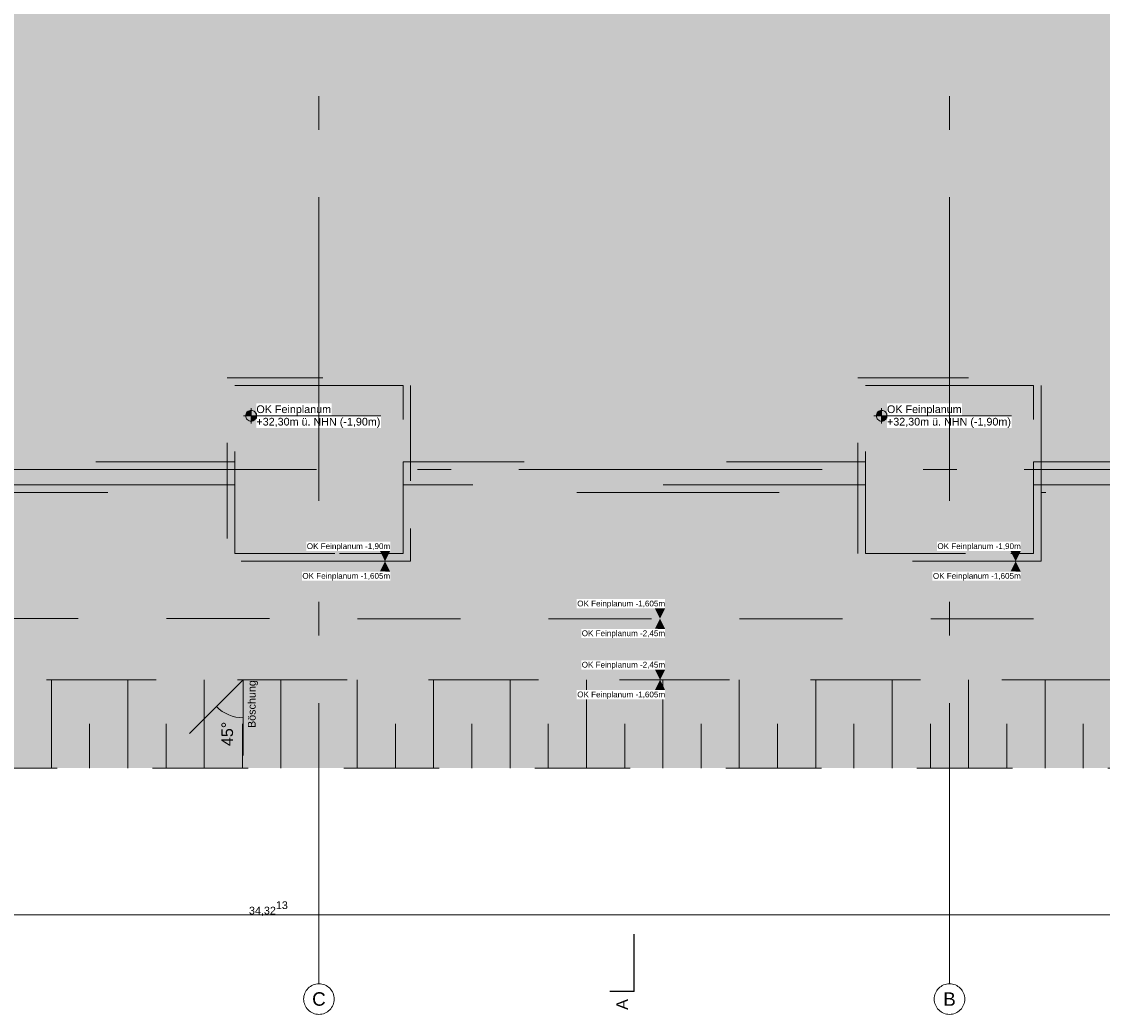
# Model space of a CAD drawing. Header units: metres. Extents: x -3716 to 31, y -1854 to 706.
# Tile 175 of 207: x -568 to -391, y -150 to 13. Entities that reach past the tile are written whole.
import ezdxf

# ---------------------------------------------------------------- set-up
doc = ezdxf.new("R2010")
doc.units = ezdxf.units.M
doc.header["$LTSCALE"] = 1.25
doc.header["$PDMODE"] = 1
doc.header["$PDSIZE"] = -2
for name, pattern in [('Linienart-34', [4.233, 2.116, -2.117]), ('Linienart-53', [5.291531, 3.175, -1.058062, 0.352704, -0.705764]), ('VW-01 Strichlinie kurz', [1.999894, 0.999947, -0.999947])]:
    doc.linetypes.add(name, pattern=pattern)
doc.layers.get('0').update_dxf_attribs({"lineweight": 25})
for name, color, linetype, lineweight in [('30 -32 Gründung-Baugrube', 7, 'VW-01 Strichlinie kurz', 9), ('70 -71 Achsen- 1 Gebäudeachsen', 7, 'Linienart-53', 18), ('70 -72 Beschriftung- 5 Höhenkoten', 7, 'Continuous', 15), ('70 -72 Beschriftung- 6 Schnittverläufe', 7, 'Linienart-53', 25), ('70 -73 Bauteildarst.- 2 verdeckt 0.15', 7, 'Linienart-34', 15), ('Keine', 7, 'Continuous', 9)]:
    doc.layers.add(name, color=color, linetype=linetype, lineweight=lineweight)
doc.layers.add('70 -72 Beschriftung- 1 Beschriftung allgemein', color=7, linetype='Continuous', lineweight=9, true_color=0xff6633)
doc.layers.add('70 -76 Bemaßung- 2 Allgemein', color=7, linetype='Continuous', lineweight=5, true_color=0x6666cc)
doc.styles.add('Arial', font='arial.ttf')
doc.dimstyles.new('k+k_klein', dxfattribs={"dimtxt": 1.258608, "dimasz": 1.3255, "dimexe": 1.25, "dimexo": 3.75, "dimgap": 0.125, "dimtad": 1, "dimdec": 3, "dimtxsty": 'Arial', "dimblk": 'VW_SLASH', "dimblk1": 'VW_SLASH', "dimblk2": 'VW_SLASH', "dimcen": 0, "dimdle": 0.625, "dimadec": 3, "dimazin": 0, "dimtfac": 0.75, "dimtdec": 3, "dimtix": 1, "dimtmove": 0, "dimatfit": 0, "dimldrblk": 'VW_FILLEDARROW', "dimfxlon": 1, "dimfrac": 2, "dimtolj": 1, "dimarcsym": 0})

# ---------------------------------------------------------------- blocks, each defined once
blk = doc.blocks.new('Gruppe-8')
at = {"layer": '70 -73 Bauteildarst.- 2 verdeckt 0.15', "flags": 128}
blk.add_lwpolyline([(-80.656, -0.147), (-80.656, 0.15), (-84.796, 0.15), (-84.796, -0.147), (-88.071, -0.147), (-88.071, -0.047), (-89.471, -0.047), (-89.471, -0.147), (-89.471, -0.147), (-89.471, 0.15), (-92.871, 0.15), (-92.871, -0.147), (-93.621, -0.147), (-93.621, 0.15), (-95.021, 0.15), (-95.021, -0.147), (-96.521, -0.147), (-96.521, -0.047), (-98.721, -0.047), (-98.721, 0.15), (-100.121, 0.15), (-100.121, -4.712), (-101.746, -4.712), (-101.746, -4.812), (-114.321, -4.812), (-114.321, -2.99), (-112.921, -2.99), (-112.921, 0.15), (-116.321, 0.15), (-116.321, -0.147), (-120.521, -0.147), (-120.521, 0.15), (-123.921, 0.15), (-123.921, -0.147), (-128.121, -0.147), (-128.121, 0.15), (-131.521, 0.15), (-131.521, -0.147), (-135.721, -0.147), (-135.721, 0.15), (-139.121, 0.15), (-139.121, -0.147), (-143.321, -0.147), (-143.321, 0.15), (-146.721, 0.15), (-146.721, -0.147), (-149.171, -0.147), (-149.171, -0.047), (-150.921, -0.047), (-150.921, 0.15), (-154.321, 0.15), (-154.321, -0.147), (-159.521, -0.147), (-159.521, 0.15), (-160.921, 0.15), (-160.921, -0.147), (-166.721, -0.147), (-166.721, 0.15), (-168.921, 0.15), (-168.921, -4.252), (-168.121, -4.252), (-168.121, -7.822), (-168.696, -7.822), (-168.696, -8.397), (-174.221, -8.397), (-174.221, -7.497), (-176.621, -7.497), (-176.621, -9.897), (-175.721, -9.897), (-175.721, -10.997), (-176.121, -10.997), (-176.121, -12.397), (-175.721, -12.397), (-175.721, -18.597), (-176.771, -18.597), (-176.771, -24.297), (-175.721, -24.298), (-175.721, -24.198), (-176.671, -24.197), (-176.671, -18.697), (-175.621, -18.697), (-175.621, -12.297), (-176.021, -12.297), (-176.021, -11.097), (-175.621, -11.097), (-175.621, -9.797), (-176.521, -9.797), (-176.521, -7.597), (-174.321, -7.597), (-174.321, -8.497), (-168.596, -8.497), (-168.596, -7.922), (-168.021, -7.922), (-168.021, -4.152), (-168.821, -4.152), (-168.821, 0.11), (-166.821, 0.11), (-166.821, -0.247), (-160.821, -0.247), (-160.821, 0.11), (-159.621, 0.11), (-159.621, -0.247), (-154.221, -0.247), (-154.221, 0.11), (-151.021, 0.11), (-151.021, -2.447), (-148.971, -2.447), (-148.971, -0.547), (-149.171, -0.547), (-149.171, -2.247), (-150.871, -2.247), (-150.871, -0.247), (-149.171, -0.247), (-146.621, -0.247), (-146.621, 0.11), (-143.421, 0.11), (-143.421, -0.247), (-139.021, -0.247), (-139.021, 0.11), (-135.821, 0.11), (-135.821, -0.247), (-131.421, -0.247), (-131.421, 0.11), (-128.221, 0.11), (-128.221, -0.247), (-123.821, -0.247), (-123.821, 0.11), (-120.621, 0.11), (-120.621, -0.247), (-116.221, -0.247), (-116.221, 0.11), (-113.021, 0.11), (-113.021, -2.89), (-114.421, -2.89), (-114.421, -4.912), (-98.821, -4.912), (-98.821, -7.447), (-101.746, -7.447), (-101.746, -5.212), (-101.946, -5.212), (-101.946, -7.647), (-98.621, -7.647), (-98.621, -4.712), (-100.021, -4.712), (-100.021, 0.11), (-98.821, 0.11), (-98.821, -0.247), (-96.521, -0.247), (-94.921, -0.247), (-94.921, 0.11), (-93.721, 0.11), (-93.721, -0.247), (-92.771, -0.247), (-92.771, 0.11), (-89.571, 0.11), (-89.571, -0.247), (-89.571, -0.247), (-89.571, -2.647), (-87.871, -2.647), (-87.871, -0.547), (-88.071, -0.547), (-88.071, -2.447), (-87.978, -2.54), (-88.026, -2.492), (-88.071, -2.447), (-89.371, -2.447), (-89.371, -0.247), (-88.071, -0.247), (-88.071, -0.221), (-88.071, -0.247), (-84.696, -0.247), (-84.696, -0.147), (-84.696, 0.11), (-80.756, 0.11), (-80.756, -0.247), (-79.546, -0.247), (-79.546, 0.108), (-78.046, 0.108), (-78.046, -0.247), (-75.421, -0.247), (-75.421, 0.11), (-73.921, 0.11), (-73.921, -0.247), (-68.121, -0.247), (-68.121, 0.11), (-64.721, 0.11), (-64.721, -0.247), (-59.871, -0.247), (-59.871, 0.11), (-56.471, 0.11), (-56.471, -0.247), (-25.921, -0.247), (-25.921, 0.11), (-24.421, 0.11), (-24.421, -8.497), (-19.121, -8.497), (-19.121, -6.147), (-14.721, -6.147), (-14.721, -8.497), (-10.771, -8.497), (-10.771, -5.797), (-6.571, -5.797), (-6.571, -8.497), (-1.671, -8.497), (-1.671, -7.447), (0.829, -7.447), (0.829, -12.947), (-0.221, -12.947), (-0.221, -18.697), (0.829, -18.697), (0.829, -24.197), (-0.221, -24.197), (-0.221, -30.097), (0.679, -30.097), (0.679, -32.297), (-0.221, -32.297), (-0.221, -38.672), (0.354, -38.672), (0.354, -40.222), (-1.196, -40.222), (-1.196, -39.647), (-7.571, -39.647), (-7.571, -40.547), (-9.771, -40.547), (-9.771, -39.647), (-15.821, -39.647), (-15.821, -40.547), (-18.021, -40.547), (-18.021, -39.647), (-24.071, -39.647), (-24.071, -40.547), (-26.271, -40.547), (-26.271, -38.347), (-25.371, -38.347), (-25.371, -35.177), (-25.471, -35.177), (-25.471, -38.247), (-26.371, -38.247), (-26.371, -40.647), (-23.971, -40.647), (-23.971, -39.747), (-18.121, -39.747), (-18.121, -40.647), (-15.721, -40.647), (-15.721, -39.747), (-9.871, -39.747), (-9.871, -40.647), (-7.471, -40.647), (-7.471, -39.747), (-1.296, -39.747), (-1.296, -40.322), (0.454, -40.322), (0.454, -38.572), (-0.121, -38.572), (-0.121, -32.397), (0.779, -32.397), (0.779, -29.997), (-0.121, -29.997), (-0.121, -24.297), (0.929, -24.297), (0.929, -18.597), (-0.121, -18.597), (-0.121, -13.047), (0.929, -13.047), (0.929, -7.347), (-1.771, -7.347), (-1.771, -8.397), (-6.471, -8.397), (-6.471, -5.697), (-10.871, -5.697), (-10.871, -8.397), (-14.621, -8.397), (-14.621, -6.047), (-19.221, -6.047), (-19.221, -8.397), (-24.321, -8.397), (-24.321, 0.15), (-26.021, 0.15), (-26.021, -0.147), (-29.021, -0.147), (-29.021, -0.047), (-50.196, -0.047), (-50.196, -0.147), (-56.371, -0.147), (-56.371, 0.15), (-59.971, 0.15), (-59.971, -0.147), (-64.621, -0.147), (-64.621, 0.15), (-68.221, 0.15), (-68.221, -0.147), (-73.821, -0.147), (-73.821, 0.15), (-75.521, 0.15), (-75.521, -0.147), (-77.946, -0.147), (-77.946, 0.15), (-79.646, 0.15), (-79.646, -0.147)], close=True, dxfattribs=at)
blk = doc.blocks.new('Gruppe-9')
at = {"layer": '70 -73 Bauteildarst.- 2 verdeckt 0.15', "flags": 128}
for points in [[(-18.021, -38.347), (-15.821, -38.347), (-15.821, -40.547), (-18.021, -40.547)], [(-9.771, -38.347), (-7.571, -38.347), (-7.571, -40.547), (-9.771, -40.547)]]:
    blk.add_lwpolyline(points, close=True, dxfattribs=at)
blk = doc.blocks.new('Gruppe-10')
at = {"layer": '70 -73 Bauteildarst.- 2 verdeckt 0.15', "flags": 128}
for points in [[(-18.021, -39.647), (-24.071, -39.647), (-24.071, -39.347), (-18.021, -39.347)], [(-9.771, -39.647), (-15.821, -39.647), (-15.821, -39.347), (-9.771, -39.347)], [(-1.196, -39.647), (-7.571, -39.647), (-7.571, -39.347), (-1.196, -39.347)]]:
    blk.add_lwpolyline(points, close=True, dxfattribs=at)
blk = doc.blocks.new('Gruppe-11')
at = {"layer": '30 -32 Gründung-Baugrube', "color": 7}
blk.add_blockref('Gruppe-8', (0, 0), dxfattribs=at)
at = {"layer": '70 -73 Bauteildarst.- 2 verdeckt 0.15', "color": 7}
for name in ['Gruppe-9', 'Gruppe-10']:
    blk.add_blockref(name, (0, 0), dxfattribs=at)
blk = doc.blocks.new('Gruppe-32')
at = {"layer": '30 -32 Gründung-Baugrube', "color": 7, "transparency": 33554687}
for p, q in [((-20.421, -43.352), (-20.421, -42.196)), ((-19.421, -43.352), (-19.421, -42.196)), ((-18.421, -43.352), (-18.421, -42.196)), ((-17.421, -43.352), (-17.421, -42.196)), ((-16.421, -43.352), (-16.421, -42.196)), ((-15.421, -43.352), (-15.421, -42.196)), ((-14.421, -43.352), (-14.421, -42.196)), ((-13.421, -43.352), (-13.421, -42.196)), ((-12.421, -43.352), (-12.421, -42.196)), ((-11.421, -43.352), (-11.421, -42.196)), ((-10.421, -43.352), (-10.421, -42.196)), ((-9.421, -43.352), (-9.421, -42.196)), ((-8.421, -43.352), (-8.421, -42.196)), ((-7.421, -43.352), (-7.421, -42.196)), ((-19.921, -43.352), (-19.921, -42.774)), ((-18.921, -43.352), (-18.921, -42.774)), ((-17.921, -43.352), (-17.921, -42.774)), ((-16.921, -43.352), (-16.921, -42.774)), ((-15.921, -43.352), (-15.921, -42.774)), ((-14.921, -43.352), (-14.921, -42.774)), ((-13.921, -43.352), (-13.921, -42.774)), ((-12.921, -43.352), (-12.921, -42.774)), ((-11.921, -43.352), (-11.921, -42.774)), ((-10.921, -43.352), (-10.921, -42.774)), ((-9.921, -43.352), (-9.921, -42.774)), ((-8.921, -43.352), (-8.921, -42.774)), ((-7.921, -43.352), (-7.921, -42.774)), ((-6.921, -43.352), (-6.921, -42.774))]:
    blk.add_line(p, q, dxfattribs=at)
blk = doc.blocks.new('Gruppe-153')
at = {"layer": '30 -32 Gründung-Baugrube', "color": 7, "transparency": 33554687}
blk.add_blockref('Gruppe-32', (0, 0), dxfattribs=at)
blk = doc.blocks.new('Gruppe-178')
at = {"layer": '70 -72 Beschriftung- 1 Beschriftung allgemein'}
for q in [(-18.613, -42.898), (-17.912, -43.188)]:
    blk.add_line((-17.912, -42.197), q, dxfattribs=at)
blk.add_arc((-17.912, -42.197), 0.496, 225, 270, dxfattribs=at)
at = {"layer": '70 -72 Beschriftung- 1 Beschriftung allgemein', "attachment_point": 1, "rotation": 90, "line_spacing_factor": 0.970891, "style": 'Arial'}
for s, insert, char_height in [('Böschung', (-17.85, -42.827), 0.1007), ('45°', (-18.196, -43.064), 0.151)]:
    blk.add_mtext(s, dxfattribs=dict(at, insert=insert, char_height=char_height))
blk = doc.blocks.new('Gruppe-255')
at = {"color": 255, "linetype": 'Continuous'}
blk.add_wipeout([(-17.739, -38.744), (-16.756, -38.744), (-16.756, -38.582), (-17.739, -38.582)], dxfattribs=at).dxf.layer = '70 -72 Beschriftung- 5 Höhenkoten'
at = {"layer": '70 -72 Beschriftung- 5 Höhenkoten', "insert": (-17.739, -38.608), "char_height": 0.10069, "attachment_point": 1, "line_spacing_factor": 0.96878, "style": 'Arial'}
blk.add_mtext('OK Feinplanum', dxfattribs=at)
at = {"color": 255, "linetype": 'Continuous'}
blk.add_wipeout([(-17.739, -38.906), (-16.109, -38.906), (-16.109, -38.744), (-17.739, -38.744)], dxfattribs=at).dxf.layer = '70 -72 Beschriftung- 5 Höhenkoten'
at = {"layer": '70 -72 Beschriftung- 5 Höhenkoten', "linetype": 'Continuous', "lineweight": 0}
h = blk.add_hatch(color=7, dxfattribs=at)
edge = h.paths.add_edge_path()
edge.add_arc((-17.809, -38.744), 0.07, 90, 180)
edge.add_line((-17.879, -38.744), (-17.809, -38.744))
edge.add_line((-17.809, -38.744), (-17.809, -38.674))
h = blk.add_hatch(color=7, dxfattribs=at)
edge = h.paths.add_edge_path()
edge.add_arc((-17.809, -38.744), 0.07, 270, 360)
edge.add_line((-17.739, -38.744), (-17.809, -38.744))
edge.add_line((-17.809, -38.744), (-17.809, -38.814))
at = {"layer": '70 -72 Beschriftung- 5 Höhenkoten'}
for p, q in [((-17.809, -38.844), (-17.809, -38.644)), ((-17.909, -38.744), (-16.109, -38.744))]:
    blk.add_line(p, q, dxfattribs=at)
at = {"layer": '70 -72 Beschriftung- 5 Höhenkoten', "flags": 128}
for points in [[(-17.809, -38.674, 0.414214), (-17.879, -38.744), (-17.809, -38.744)], [(-17.739, -38.744, 0.414214), (-17.809, -38.674), (-17.809, -38.744)], [(-17.879, -38.744, 0.414214), (-17.809, -38.814), (-17.809, -38.744)], [(-17.809, -38.814, 0.414214), (-17.739, -38.744), (-17.809, -38.744)]]:
    blk.add_lwpolyline(points, format="xyb", close=True, dxfattribs=at)
at = {"layer": '70 -72 Beschriftung- 5 Höhenkoten', "insert": (-17.739, -38.771), "char_height": 0.10069, "attachment_point": 1, "line_spacing_factor": 0.96878, "style": 'Arial'}
blk.add_mtext('+32,30m ü. NHN (-1,90m)', dxfattribs=at)
blk = doc.blocks.new('Gruppe-256')
at = {"color": 255, "linetype": 'Continuous'}
blk.add_wipeout([(-9.489, -38.744), (-8.506, -38.744), (-8.506, -38.582), (-9.489, -38.582)], dxfattribs=at).dxf.layer = '70 -72 Beschriftung- 5 Höhenkoten'
at = {"layer": '70 -72 Beschriftung- 5 Höhenkoten', "insert": (-9.489, -38.608), "char_height": 0.10069, "attachment_point": 1, "line_spacing_factor": 0.96878, "style": 'Arial'}
blk.add_mtext('OK Feinplanum', dxfattribs=at)
at = {"color": 255, "linetype": 'Continuous'}
blk.add_wipeout([(-9.489, -38.906), (-7.859, -38.906), (-7.859, -38.744), (-9.489, -38.744)], dxfattribs=at).dxf.layer = '70 -72 Beschriftung- 5 Höhenkoten'
at = {"layer": '70 -72 Beschriftung- 5 Höhenkoten', "linetype": 'Continuous', "lineweight": 0}
h = blk.add_hatch(color=7, dxfattribs=at)
edge = h.paths.add_edge_path()
edge.add_arc((-9.559, -38.744), 0.07, 90, 180)
edge.add_line((-9.629, -38.744), (-9.559, -38.744))
edge.add_line((-9.559, -38.744), (-9.559, -38.674))
h = blk.add_hatch(color=7, dxfattribs=at)
edge = h.paths.add_edge_path()
edge.add_arc((-9.559, -38.744), 0.07, 270, 360)
edge.add_line((-9.489, -38.744), (-9.559, -38.744))
edge.add_line((-9.559, -38.744), (-9.559, -38.814))
at = {"layer": '70 -72 Beschriftung- 5 Höhenkoten'}
for p, q in [((-9.559, -38.844), (-9.559, -38.644)), ((-9.659, -38.744), (-7.859, -38.744))]:
    blk.add_line(p, q, dxfattribs=at)
at = {"layer": '70 -72 Beschriftung- 5 Höhenkoten', "flags": 128}
for points in [[(-9.559, -38.674, 0.414214), (-9.629, -38.744), (-9.559, -38.744)], [(-9.489, -38.744, 0.414214), (-9.559, -38.674), (-9.559, -38.744)], [(-9.629, -38.744, 0.414214), (-9.559, -38.814), (-9.559, -38.744)], [(-9.559, -38.814, 0.414214), (-9.489, -38.744), (-9.559, -38.744)]]:
    blk.add_lwpolyline(points, format="xyb", close=True, dxfattribs=at)
at = {"layer": '70 -72 Beschriftung- 5 Höhenkoten', "insert": (-9.489, -38.771), "char_height": 0.10069, "attachment_point": 1, "line_spacing_factor": 0.96878, "style": 'Arial'}
blk.add_mtext('+32,30m ü. NHN (-1,90m)', dxfattribs=at)
blk = doc.blocks.new('Gruppe-263')
at = {"layer": '70 -72 Beschriftung- 5 Höhenkoten', "color": 7}
for name in ['Gruppe-255', 'Gruppe-256']:
    blk.add_blockref(name, (0, 0), dxfattribs=at)
blk = doc.blocks.new('Gruppe-335')
at = {"color": 255}
blk.add_wipeout([(-17.144, -40.902), (-15.989, -40.902), (-15.989, -40.781), (-17.144, -40.781)], dxfattribs=at).dxf.layer = '70 -76 Bemaßung- 2 Allgemein'
at = {"layer": '70 -76 Bemaßung- 2 Allgemein', "color": 7, "linetype": 'Continuous'}
blk.add_solid([(-15.989, -40.781), (-16.056, -40.647), (-16.122, -40.78)], dxfattribs=at)
at = {"layer": '70 -76 Bemaßung- 2 Allgemein', "insert": (-15.989, -40.899), "char_height": 0.07552, "attachment_point": 9, "line_spacing_factor": 0.973705, "style": 'Arial'}
blk.add_mtext('OK Feinplanum -1,605m', dxfattribs=at)
blk = doc.blocks.new('Gruppe-336')
at = {"color": 255}
blk.add_wipeout([(-17.085, -40.514), (-15.989, -40.514), (-15.989, -40.392), (-17.085, -40.392)], dxfattribs=at).dxf.layer = '70 -76 Bemaßung- 2 Allgemein'
at = {"layer": '70 -76 Bemaßung- 2 Allgemein', "color": 7, "linetype": 'Continuous'}
blk.add_solid([(-15.989, -40.514), (-16.056, -40.647), (-16.122, -40.514)], dxfattribs=at)
at = {"layer": '70 -76 Bemaßung- 2 Allgemein', "insert": (-15.989, -40.51), "char_height": 0.07552, "attachment_point": 9, "line_spacing_factor": 0.973705, "style": 'Arial'}
blk.add_mtext('OK Feinplanum -1,90m', dxfattribs=at)
blk = doc.blocks.new('Gruppe-337')
at = {"color": 255}
blk.add_wipeout([(-8.894, -40.902), (-7.739, -40.902), (-7.739, -40.781), (-8.894, -40.781)], dxfattribs=at).dxf.layer = '70 -76 Bemaßung- 2 Allgemein'
at = {"layer": '70 -76 Bemaßung- 2 Allgemein', "color": 7, "linetype": 'Continuous'}
blk.add_solid([(-7.739, -40.781), (-7.806, -40.647), (-7.872, -40.78)], dxfattribs=at)
at = {"layer": '70 -76 Bemaßung- 2 Allgemein', "insert": (-7.739, -40.899), "char_height": 0.07552, "attachment_point": 9, "line_spacing_factor": 0.973705, "style": 'Arial'}
blk.add_mtext('OK Feinplanum -1,605m', dxfattribs=at)
blk = doc.blocks.new('Gruppe-338')
at = {"color": 255}
blk.add_wipeout([(-8.835, -40.514), (-7.739, -40.514), (-7.739, -40.392), (-8.835, -40.392)], dxfattribs=at).dxf.layer = '70 -76 Bemaßung- 2 Allgemein'
at = {"layer": '70 -76 Bemaßung- 2 Allgemein', "color": 7, "linetype": 'Continuous'}
blk.add_solid([(-7.739, -40.514), (-7.806, -40.647), (-7.872, -40.514)], dxfattribs=at)
at = {"layer": '70 -76 Bemaßung- 2 Allgemein', "insert": (-7.739, -40.51), "char_height": 0.07552, "attachment_point": 9, "line_spacing_factor": 0.973705, "style": 'Arial'}
blk.add_mtext('OK Feinplanum -1,90m', dxfattribs=at)
blk = doc.blocks.new('Gruppe-452')
at = {"color": 255}
blk.add_wipeout([(-13.488, -42.064), (-12.392, -42.064), (-12.392, -41.942), (-13.488, -41.942)], dxfattribs=at).dxf.layer = '70 -76 Bemaßung- 2 Allgemein'
at = {"layer": '70 -76 Bemaßung- 2 Allgemein', "color": 7, "linetype": 'Continuous'}
blk.add_solid([(-12.392, -42.064), (-12.458, -42.197), (-12.525, -42.064)], dxfattribs=at)
at = {"layer": '70 -76 Bemaßung- 2 Allgemein', "insert": (-12.392, -42.06), "char_height": 0.07552, "attachment_point": 9, "line_spacing_factor": 0.973705, "style": 'Arial'}
blk.add_mtext('OK Feinplanum -2,45m', dxfattribs=at)
blk = doc.blocks.new('Gruppe-453')
at = {"color": 255}
blk.add_wipeout([(-13.488, -41.652), (-12.392, -41.652), (-12.392, -41.531), (-13.488, -41.531)], dxfattribs=at).dxf.layer = '70 -76 Bemaßung- 2 Allgemein'
at = {"layer": '70 -76 Bemaßung- 2 Allgemein', "color": 7, "linetype": 'Continuous'}
blk.add_solid([(-12.392, -41.531), (-12.458, -41.397), (-12.525, -41.53)], dxfattribs=at)
at = {"layer": '70 -76 Bemaßung- 2 Allgemein', "insert": (-12.392, -41.649), "char_height": 0.07552, "attachment_point": 9, "line_spacing_factor": 0.973705, "style": 'Arial'}
blk.add_mtext('OK Feinplanum -2,45m', dxfattribs=at)
blk = doc.blocks.new('Gruppe-454')
at = {"color": 255}
blk.add_wipeout([(-13.547, -42.452), (-12.392, -42.452), (-12.392, -42.331), (-13.547, -42.331)], dxfattribs=at).dxf.layer = '70 -76 Bemaßung- 2 Allgemein'
at = {"layer": '70 -76 Bemaßung- 2 Allgemein', "color": 7, "linetype": 'Continuous'}
blk.add_solid([(-12.392, -42.331), (-12.458, -42.197), (-12.525, -42.33)], dxfattribs=at)
at = {"layer": '70 -76 Bemaßung- 2 Allgemein', "insert": (-12.392, -42.449), "char_height": 0.07552, "attachment_point": 9, "line_spacing_factor": 0.973705, "style": 'Arial'}
blk.add_mtext('OK Feinplanum -1,605m', dxfattribs=at)
blk = doc.blocks.new('Gruppe-455')
at = {"color": 255}
blk.add_wipeout([(-13.547, -41.264), (-12.392, -41.264), (-12.392, -41.142), (-13.547, -41.142)], dxfattribs=at).dxf.layer = '70 -76 Bemaßung- 2 Allgemein'
at = {"layer": '70 -76 Bemaßung- 2 Allgemein', "color": 7, "linetype": 'Continuous'}
blk.add_solid([(-12.392, -41.264), (-12.458, -41.397), (-12.525, -41.264)], dxfattribs=at)
at = {"layer": '70 -76 Bemaßung- 2 Allgemein', "insert": (-12.392, -41.26), "char_height": 0.07552, "attachment_point": 9, "line_spacing_factor": 0.973705, "style": 'Arial'}
blk.add_mtext('OK Feinplanum -1,605m', dxfattribs=at)
blk = doc.blocks.new('VW_SLASH')
at = {"color": 0, "linetype": 'ByBlock', "lineweight": -2, "transparency": 16777216}
blk.add_line((0.472, 0), (-1, 0), dxfattribs=at)
at = {"color": 0, "lineweight": 5, "transparency": 16777216, "flags": 128}
blk.add_lwpolyline([(0.5, 0.5), (-0.5, -0.5)], dxfattribs=at)
blk = doc.blocks.new('*D561')
at = {"layer": '70 -76 Bemaßung- 2 Allgemein', "color": 0, "lineweight": -2}
for p, q in [((-0.421, -41.522), (-0.421, -44.022)), ((-1.747, -45.272), (-33.417, -45.272)), ((-34.742, -48.854), (-34.742, -46.522))]:
    blk.add_line(p, q, dxfattribs=at)
at = {"layer": 'Defpoints', "color": 0}
for p in [(-34.742, -45.104), (-34.742, -45.272), (-0.421, -45.272)]:
    blk.add_point(p, dxfattribs=at)
at = {"layer": '70 -76 Bemaßung- 2 Allgemein', "color": 0, "lineweight": -2, "xscale": 1.32550048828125, "yscale": 1.32550048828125, "zscale": 1.32550048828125, "rotation": 180}
blk.add_blockref('VW_SLASH', (-34.742, -45.272), dxfattribs=at)
at = {"layer": '70 -76 Bemaßung- 2 Allgemein', "color": 0, "lineweight": -2, "xscale": 1.32550048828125, "yscale": 1.32550048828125, "zscale": 1.32550048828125}
blk.add_blockref('VW_SLASH', (-0.421, -45.272), dxfattribs=at)
at = {"layer": '70 -76 Bemaßung- 2 Allgemein', "color": 0, "insert": (-17.582, -45.189), "char_height": 0.10069, "attachment_point": 5, "style": 'Arial'}
blk.add_mtext('\\A1;34,32\\S13^ ;', dxfattribs=at)
blk = doc.blocks.new('VW_FILLEDARROW')
at = {"linetype": 'Continuous', "lineweight": 0, "transparency": 16777216}
blk.add_hatch(color=0, dxfattribs=at).paths.add_polyline_path([(-2.829, 0.758), (0, 0), (-2.829, -0.758)])
at = {"color": 0, "lineweight": 5, "transparency": 16777216, "flags": 128}
blk.add_lwpolyline([(-2.829, 0.758), (0, 0), (-2.829, -0.758)], close=True, dxfattribs=at)
blk = doc.blocks.new('Gruppe-529')
at = {"layer": 'Keine', "color": 7, "linetype": 'Continuous', "lineweight": 25, "transparency": 33554687}
blk.add_line((-12.796, -46.272), (-13.113, -46.272), dxfattribs=at)
at = {"color": 255, "linetype": 'Continuous', "lineweight": 5, "transparency": 33554687}
blk.add_wipeout([(-12.833, -46.372), (-12.833, -46.517), (-13.076, -46.517), (-13.076, -46.372)], dxfattribs=at).dxf.layer = 'Keine'
at = {"layer": 'Keine', "color": 7, "transparency": 33554687, "extrusion": (0, 0, -1), "insert": (-12.955, -46.372), "char_height": 0.151, "attachment_point": 4, "text_direction": (0, -1, 0), "line_spacing_factor": 0.970891, "style": 'Arial'}
blk.add_mtext('A', dxfattribs=at)
blk = doc.blocks.new('Gruppe-530')
at = {"layer": '70 -72 Beschriftung- 6 Schnittverläufe', "transparency": 33554687}
blk.add_line((-12.796, -46.272), (-12.796, -45.522), dxfattribs=at)
at = {"layer": '70 -72 Beschriftung- 6 Schnittverläufe', "color": 7, "transparency": 33554687}
blk.add_blockref('Gruppe-529', (0, 0), dxfattribs=at)
blk = doc.blocks.new('_Achsen (3D)')
at = {"layer": '70 -71 Achsen- 1 Gebäudeachsen', "transparency": 33554687}
for p, q in [((-16.921, 3.8), (-16.921, -46.172)), ((-8.671, 3.8), (-8.671, -46.172)), ((-179.668, -39.447), (3.826, -39.447))]:
    blk.add_line(p, q, dxfattribs=at)
at = {"layer": '70 -72 Beschriftung- 6 Schnittverläufe'}
blk.add_blockref('Gruppe-530', (0, 0), dxfattribs=at)
at = {"color": 255, "transparency": 33554687}
for points in [[(-16.921, -46.172), (-16.901, -46.173), (-16.882, -46.176), (-16.863, -46.181), (-16.844, -46.187), (-16.827, -46.196), (-16.81, -46.206), (-16.794, -46.217), (-16.78, -46.231), (-16.766, -46.245), (-16.755, -46.261), (-16.745, -46.278), (-16.736, -46.296), (-16.73, -46.314), (-16.725, -46.333), (-16.722, -46.352), (-16.721, -46.372), (-16.722, -46.392), (-16.725, -46.411), (-16.73, -46.43), (-16.736, -46.449), (-16.745, -46.466), (-16.755, -46.483), (-16.766, -46.499), (-16.78, -46.513), (-16.794, -46.527), (-16.81, -46.538), (-16.827, -46.548), (-16.844, -46.557), (-16.863, -46.563), (-16.882, -46.568), (-16.901, -46.571), (-16.921, -46.572), (-16.941, -46.571), (-16.96, -46.568), (-16.979, -46.563), (-16.998, -46.557), (-17.015, -46.548), (-17.032, -46.538), (-17.048, -46.527), (-17.062, -46.513), (-17.076, -46.499), (-17.087, -46.483), (-17.097, -46.466), (-17.106, -46.449), (-17.112, -46.43), (-17.117, -46.411), (-17.12, -46.392), (-17.121, -46.372), (-17.12, -46.352), (-17.117, -46.333), (-17.112, -46.314), (-17.106, -46.296), (-17.097, -46.278), (-17.087, -46.261), (-17.076, -46.245), (-17.062, -46.231), (-17.048, -46.217), (-17.032, -46.206), (-17.015, -46.196), (-16.998, -46.187), (-16.979, -46.181), (-16.96, -46.176), (-16.941, -46.173)], [(-8.671, -46.172), (-8.651, -46.173), (-8.632, -46.176), (-8.613, -46.181), (-8.594, -46.187), (-8.577, -46.196), (-8.56, -46.206), (-8.544, -46.217), (-8.53, -46.231), (-8.516, -46.245), (-8.505, -46.261), (-8.495, -46.278), (-8.486, -46.296), (-8.48, -46.314), (-8.475, -46.333), (-8.472, -46.352), (-8.471, -46.372), (-8.472, -46.392), (-8.475, -46.411), (-8.48, -46.43), (-8.486, -46.449), (-8.495, -46.466), (-8.505, -46.483), (-8.516, -46.499), (-8.53, -46.513), (-8.544, -46.527), (-8.56, -46.538), (-8.577, -46.548), (-8.594, -46.557), (-8.613, -46.563), (-8.632, -46.568), (-8.651, -46.571), (-8.671, -46.572), (-8.691, -46.571), (-8.71, -46.568), (-8.729, -46.563), (-8.748, -46.557), (-8.765, -46.548), (-8.782, -46.538), (-8.798, -46.527), (-8.812, -46.513), (-8.826, -46.499), (-8.837, -46.483), (-8.847, -46.466), (-8.856, -46.449), (-8.862, -46.43), (-8.867, -46.411), (-8.87, -46.392), (-8.871, -46.372), (-8.87, -46.352), (-8.867, -46.333), (-8.862, -46.314), (-8.856, -46.296), (-8.847, -46.278), (-8.837, -46.261), (-8.826, -46.245), (-8.812, -46.231), (-8.798, -46.217), (-8.782, -46.206), (-8.765, -46.196), (-8.748, -46.187), (-8.729, -46.181), (-8.71, -46.176), (-8.691, -46.173)]]:
    blk.add_wipeout(points, dxfattribs=at).dxf.layer = 'Keine'
at = {"layer": 'Keine', "transparency": 33554687, "flags": 128}
for points in [[(-16.921, -46.172), (-16.901, -46.173), (-16.882, -46.176), (-16.863, -46.181), (-16.844, -46.187), (-16.827, -46.196), (-16.81, -46.206), (-16.794, -46.217), (-16.78, -46.231), (-16.766, -46.245), (-16.755, -46.261), (-16.745, -46.278), (-16.736, -46.296), (-16.73, -46.314), (-16.725, -46.333), (-16.722, -46.352), (-16.721, -46.372), (-16.722, -46.392), (-16.725, -46.411), (-16.73, -46.43), (-16.736, -46.449), (-16.745, -46.466), (-16.755, -46.483), (-16.766, -46.499), (-16.78, -46.513), (-16.794, -46.527), (-16.81, -46.538), (-16.827, -46.548), (-16.844, -46.557), (-16.863, -46.563), (-16.882, -46.568), (-16.901, -46.571), (-16.921, -46.572), (-16.941, -46.571), (-16.96, -46.568), (-16.979, -46.563), (-16.998, -46.557), (-17.015, -46.548), (-17.032, -46.538), (-17.048, -46.527), (-17.062, -46.513), (-17.076, -46.499), (-17.087, -46.483), (-17.097, -46.466), (-17.106, -46.449), (-17.112, -46.43), (-17.117, -46.411), (-17.12, -46.392), (-17.121, -46.372), (-17.12, -46.352), (-17.117, -46.333), (-17.112, -46.314), (-17.106, -46.296), (-17.097, -46.278), (-17.087, -46.261), (-17.076, -46.245), (-17.062, -46.231), (-17.048, -46.217), (-17.032, -46.206), (-17.015, -46.196), (-16.998, -46.187), (-16.979, -46.181), (-16.96, -46.176), (-16.941, -46.173)], [(-8.671, -46.172), (-8.651, -46.173), (-8.632, -46.176), (-8.613, -46.181), (-8.594, -46.187), (-8.577, -46.196), (-8.56, -46.206), (-8.544, -46.217), (-8.53, -46.231), (-8.516, -46.245), (-8.505, -46.261), (-8.495, -46.278), (-8.486, -46.296), (-8.48, -46.314), (-8.475, -46.333), (-8.472, -46.352), (-8.471, -46.372), (-8.472, -46.392), (-8.475, -46.411), (-8.48, -46.43), (-8.486, -46.449), (-8.495, -46.466), (-8.505, -46.483), (-8.516, -46.499), (-8.53, -46.513), (-8.544, -46.527), (-8.56, -46.538), (-8.577, -46.548), (-8.594, -46.557), (-8.613, -46.563), (-8.632, -46.568), (-8.651, -46.571), (-8.671, -46.572), (-8.691, -46.571), (-8.71, -46.568), (-8.729, -46.563), (-8.748, -46.557), (-8.765, -46.548), (-8.782, -46.538), (-8.798, -46.527), (-8.812, -46.513), (-8.826, -46.499), (-8.837, -46.483), (-8.847, -46.466), (-8.856, -46.449), (-8.862, -46.43), (-8.867, -46.411), (-8.87, -46.392), (-8.871, -46.372), (-8.87, -46.352), (-8.867, -46.333), (-8.862, -46.314), (-8.856, -46.296), (-8.847, -46.278), (-8.837, -46.261), (-8.826, -46.245), (-8.812, -46.231), (-8.798, -46.217), (-8.782, -46.206), (-8.765, -46.196), (-8.748, -46.187), (-8.729, -46.181), (-8.71, -46.176), (-8.691, -46.173)]]:
    blk.add_lwpolyline(points, close=True, dxfattribs=at)
at = {"layer": 'Keine', "transparency": 33554687, "char_height": 0.176, "attachment_point": 5, "line_spacing_factor": 0.970891, "style": 'Arial'}
for s, insert in [('C', (-16.921, -46.372)), ('B', (-8.671, -46.372))]:
    blk.add_mtext(s, dxfattribs=dict(at, insert=insert))
blk = doc.blocks.new('Gruppe-494')
at = {"layer": '70 -76 Bemaßung- 2 Allgemein'}
dim = blk.add_linear_dim(base=(-34.74232, -45.27204), p1=(-0.421, -45.27204), p2=(-34.74232, -45.10404), text='34,32\\S13^ ;', dimstyle='k+k_klein', override={"dimtxt": 0.100689, "dimgap": 0.005, "dimdec": 4, "dimpost": '<>', "dimtxsty": 'Arial', "dimtmove": 2}, dxfattribs=at)
dim.commit()
dim.dimension.update_dxf_attribs({"geometry": '*D561', "text_midpoint": (-17.58166, -45.18894)})
blk = doc.blocks.new('_Feinplanum 2D (2D)')
at = {"layer": '30 -32 Gründung-Baugrube', "linetype": 'Continuous', "lineweight": 0, "true_color": 0xfffdee}
h = blk.add_hatch(color=7, dxfattribs=at)
h.paths.add_polyline_path([(3.234, 2.208), (3.234, -3.255), (2.984, -4.188), (2.984, -7.283), (4.962, -7.283), (4.962, -10.133), (2.654, -10.133), (2.654, -15.181), (4.962, -15.181), (4.962, -18.031), (2.984, -18.031), (2.984, -43.352), (-34.742, -43.352), (-34.742, -45.105), (-41.182, -45.105), (-41.182, -44.674), (-49.965, -44.674), (-49.965, -43.352), (-84.242, -43.352), (-84.242, -45.104), (-90.682, -45.104), (-90.682, -44.674), (-99.465, -44.674), (-99.465, -43.352), (-160.892, -43.352), (-160.892, -45.104), (-167.332, -45.104), (-167.332, -44.674), (-176.115, -44.674), (-176.115, -43.352), (-179.176, -43.352), (-179.176, 2.208), (-156.666, 2.208), (-156.666, 2.555), (-146.526, 2.555), (-146.526, 2.208), (-52.841, 2.208), (-52.841, 2.398), (-26.376, 2.398), (-26.376, 2.208)])
h.paths.add_polyline_path([(-178.021, 1.053), (-178.021, -42.197), (-174.115, -42.197), (-174.115, -42.674), (-171.875, -42.674), (-171.875, -42.228), (-169.941, -42.228), (-169.941, -42.674), (-167.701, -42.674), (-167.701, -42.197), (-165.332, -42.197), (-165.332, -43.104), (-162.892, -43.104), (-162.892, -42.197), (-97.465, -42.197), (-97.465, -42.674), (-95.225, -42.674), (-95.225, -42.197), (-93.291, -42.197), (-93.291, -42.674), (-91.051, -42.674), (-91.051, -42.197), (-88.682, -42.197), (-88.682, -43.104), (-86.242, -43.104), (-86.242, -42.197), (-53.001, -42.197), (-53.001, -41.897), (-52.999, -41.897), (-52.999, -42.197), (-47.965, -42.197), (-47.965, -42.674), (-45.725, -42.674), (-45.725, -42.197), (-43.791, -42.197), (-43.791, -42.674), (-41.551, -42.674), (-41.551, -42.197), (-39.182, -42.197), (-39.182, -43.104), (-36.742, -43.104), (-36.742, -42.197), (-16.711, -42.197), (-16.711, -42.196), (-13.63, -42.197), (1.829, -42.197), (1.829, -4.036), (2.079, -3.103), (2.079, 1.053), (-16.711, 1.053), (-27.531, 1.053), (-27.531, 1.243), (-51.686, 1.243), (-51.686, 1.053), (-53.001, 1.053), (-88.896, 1.053), (-106.641, 1.053), (-147.681, 1.053), (-147.681, 1.4), (-155.511, 1.4), (-155.511, 1.053)])
at = {"layer": '30 -32 Gründung-Baugrube', "linetype": 'Continuous', "lineweight": 0}
h = blk.add_hatch(color=254, dxfattribs=at)
h.paths.add_polyline_path([(-52.999, -42.197), (-53.001, -42.197), (-86.242, -42.197), (-86.242, -43.104), (-88.682, -43.104), (-88.682, -42.197), (-88.896, -42.197), (-88.896, -42.197), (-91.051, -42.197), (-91.051, -42.674), (-93.291, -42.674), (-93.291, -42.197), (-95.225, -42.197), (-95.225, -42.674), (-97.465, -42.674), (-97.465, -42.197), (-162.892, -42.197), (-162.892, -43.104), (-165.332, -43.104), (-165.332, -42.197), (-167.701, -42.197), (-167.701, -42.674), (-169.941, -42.674), (-169.941, -42.197), (-171.875, -42.197), (-171.875, -42.674), (-174.115, -42.674), (-174.115, -42.197), (-178.021, -42.197), (-178.021, 1.053), (-106.641, 1.053), (-88.896, 1.053), (-53.001, 1.053), (-16.711, 1.053), (2.079, 1.053), (2.079, -3.103), (1.829, -4.036), (1.829, -42.197), (-13.63, -42.197), (-16.711, -42.196), (-16.711, -42.197), (-36.742, -42.197), (-36.742, -43.104), (-39.182, -43.104), (-39.182, -42.197), (-41.551, -42.197), (-41.551, -42.674), (-43.791, -42.674), (-43.791, -42.197), (-45.725, -42.197), (-45.725, -42.674), (-47.965, -42.674), (-47.965, -42.197)])
h.paths.add_polyline_path([(-106.641, 0.253), (-177.221, 0.253), (-177.221, -41.397), (-174.115, -41.397), (-174.115, -40.677), (-171.875, -40.677), (-171.875, -41.397), (-169.941, -41.397), (-169.941, -40.677), (-167.701, -40.677), (-167.701, -41.397), (-165.332, -41.397), (-165.332, -40.004), (-162.892, -40.004), (-162.892, -41.397), (-97.465, -41.397), (-97.465, -40.677), (-95.225, -40.677), (-95.225, -41.397), (-93.291, -41.397), (-93.291, -40.677), (-91.051, -40.677), (-91.051, -41.397), (-88.896, -41.397), (-88.896, -41.397), (-88.682, -41.397), (-88.682, -40.004), (-86.242, -40.004), (-86.242, -41.397), (-71.546, -41.397), (-71.546, 0.253), (-88.896, 0.253)])
h.paths.add_polyline_path([(-70.746, -41.397), (-53.001, -41.397), (-52.999, -41.397), (-47.965, -41.397), (-47.965, -40.677), (-45.725, -40.677), (-45.725, -41.397), (-43.791, -41.397), (-43.791, -40.677), (-41.551, -40.677), (-41.551, -41.397), (-39.182, -41.397), (-39.182, -40.004), (-36.742, -40.004), (-36.742, -41.397), (-16.711, -41.397), (-16.711, -41.398), (1.029, -41.397), (1.029, -3.93), (1.279, -2.997), (1.279, 0.253), (-16.711, 0.253), (-53.001, 0.253), (-70.746, 0.253)])
at = {"layer": '30 -32 Gründung-Baugrube', "linetype": 'Continuous', "lineweight": 0, "true_color": 0xfffbdf}
h = blk.add_hatch(color=7, dxfattribs=at)
h.paths.add_polyline_path([(1.029, -8.438), (1.029, -3.93), (1.238, -3.15), (-2.021, -3.15), (-2.021, 0.253), (-16.711, 0.253), (-28.131, 0.253), (-28.131, -9.787), (-51.086, -9.787), (-51.086, -6.316), (-51.873, -6.316), (-51.873, -0.463), (-51.086, -0.463), (-51.086, 0.253), (-51.873, 0.253), (-53.001, 0.253), (-70.746, 0.253), (-70.746, -41.397), (-53.001, -41.397), (-53.001, -41.897), (-52.999, -41.897), (-52.999, -41.397), (-48.81, -41.397), (-48.81, -39.832), (-44.88, -39.832), (-44.88, -41.397), (-44.636, -41.397), (-44.636, -39.832), (-42.546, -39.832), (-42.546, -38.672), (-40.796, -38.672), (-40.796, -39.832), (-40.706, -39.832), (-40.706, -41.397), (-40.027, -41.397), (-40.027, -39.159), (-35.897, -39.159), (-35.897, -41.397), (-16.711, -41.397), (-16.711, -41.398), (1.029, -41.397), (1.029, -16.876), (0.959, -16.876), (0.959, -8.438)])
h.paths.add_polyline_path([(-23.041, -19.002), (-23.041, -19.667), (-26.771, -19.667), (-26.771, -17.567), (-25.976, -17.567), (-25.976, -11.992), (-19.966, -11.992), (-19.966, -19.002)])
h.paths.add_polyline_path([(-24.321, -2.99), (-26.021, -2.99), (-26.021, 0.15), (-24.321, 0.15)])
h.paths.add_polyline_path([(-6.871, -3.35), (-10.471, -3.35), (-10.471, 0.15), (-6.871, 0.15)])
h.paths.add_polyline_path([(-14.621, -14.347), (-19.221, -14.347), (-19.221, -6.047), (-14.621, -6.047)])
h.paths.add_polyline_path([(0.929, -13.047), (-1.771, -13.047), (-1.771, -7.347), (0.929, -7.347)])
h.paths.add_polyline_path([(0.779, -32.397), (-1.621, -32.397), (-1.621, -29.997), (0.779, -29.997)])
h.paths.add_polyline_path([(-7.471, -40.647), (-9.871, -40.647), (-9.871, -38.247), (-7.471, -38.247)])
h.paths.add_polyline_path([(-23.971, -40.647), (-26.371, -40.647), (-26.371, -38.247), (-23.971, -38.247)])
h.paths.add_polyline_path([(-64.621, -3.39), (-68.221, -3.39), (-68.221, 0.15), (-64.621, 0.15)])
h.paths.add_polyline_path([(-64.621, -21.747), (-68.221, -21.747), (-68.221, -18.147), (-64.621, -18.147)])
h.paths.add_polyline_path([(-56.821, -32.547), (-59.521, -32.547), (-59.521, -26.847), (-56.821, -26.847)])
h.paths.add_polyline_path([(-65.221, -40.647), (-67.621, -40.647), (-67.621, -38.247), (-65.221, -38.247)])
h.paths.add_polyline_path([(-59.371, -38.247), (-56.971, -38.247), (-56.971, -40.647), (-59.371, -40.647)])
h.paths.add_polyline_path([(-67.771, -26.847), (-65.071, -26.847), (-65.071, -32.547), (-67.771, -32.547)])
h.paths.add_polyline_path([(-59.771, -18.347), (-56.571, -18.347), (-56.571, -21.547), (-59.771, -21.547)])
h.paths.add_polyline_path([(-59.971, 0.15), (-56.371, 0.15), (-56.371, -3.39), (-59.971, -3.39)])
h.paths.add_polyline_path([(-34.296, -38.672), (-32.546, -38.672), (-32.546, -40.422), (-34.296, -40.422)])
h.paths.add_polyline_path([(-18.121, -38.247), (-15.721, -38.247), (-15.721, -40.647), (-18.121, -40.647)])
h.paths.add_polyline_path([(-1.296, -38.572), (0.454, -38.572), (0.454, -40.322), (-1.296, -40.322)])
h.paths.add_polyline_path([(-1.771, -18.597), (0.929, -18.597), (0.929, -24.297), (-1.771, -24.297)])
h.paths.add_polyline_path([(-10.871, -5.697), (-6.471, -5.697), (-6.471, -14.697), (-10.871, -14.697)])
h.paths.add_polyline_path([(-18.721, 0.15), (-15.121, 0.15), (-15.121, -3.35), (-18.721, -3.35)])
at = {"layer": '30 -32 Gründung-Baugrube', "linetype": 'Continuous', "lineweight": 0, "true_color": 0xebebd1}
for points in [[(-18.121, -38.247), (-15.721, -38.247), (-15.721, -40.647), (-18.121, -40.647)], [(-9.871, -38.247), (-7.471, -38.247), (-7.471, -40.647), (-9.871, -40.647)]]:
    blk.add_hatch(color=254, dxfattribs=at).paths.add_polyline_path(points)
at = {"layer": '30 -32 Gründung-Baugrube', "flags": 128}
for points in [[(3.234, 2.208), (3.234, -3.255), (2.984, -4.188), (2.984, -7.283), (4.962, -7.283), (4.962, -10.133), (2.654, -10.133), (2.654, -15.181), (4.962, -15.181), (4.962, -18.031), (2.984, -18.031), (2.984, -43.352), (-34.742, -43.352), (-34.742, -45.105), (-41.182, -45.105), (-41.182, -44.674), (-49.965, -44.674), (-49.965, -43.352), (-84.242, -43.352), (-84.242, -45.104), (-90.682, -45.104), (-90.682, -44.674), (-99.465, -44.674), (-99.465, -43.352), (-160.892, -43.352), (-160.892, -45.104), (-167.332, -45.104), (-167.332, -44.674), (-176.115, -44.674), (-176.115, -43.352), (-179.176, -43.352), (-179.176, 2.208), (-156.666, 2.208), (-156.666, 2.555), (-146.526, 2.555), (-146.526, 2.208), (-52.841, 2.208), (-52.841, 2.398), (-26.376, 2.398), (-26.376, 2.208)], [(-178.021, 1.053), (-178.021, -42.197), (-174.115, -42.197), (-174.115, -42.674), (-171.875, -42.674), (-171.875, -42.228), (-169.941, -42.228), (-169.941, -42.674), (-167.701, -42.674), (-167.701, -42.197), (-165.332, -42.197), (-165.332, -43.104), (-162.892, -43.104), (-162.892, -42.197), (-97.465, -42.197), (-97.465, -42.674), (-95.225, -42.674), (-95.225, -42.197), (-93.291, -42.197), (-93.291, -42.674), (-91.051, -42.674), (-91.051, -42.197), (-88.682, -42.197), (-88.682, -43.104), (-86.242, -43.104), (-86.242, -42.197), (-53.001, -42.197), (-53.001, -41.897), (-52.999, -41.897), (-52.999, -42.197), (-47.965, -42.197), (-47.965, -42.674), (-45.725, -42.674), (-45.725, -42.197), (-43.791, -42.197), (-43.791, -42.674), (-41.551, -42.674), (-41.551, -42.197), (-39.182, -42.197), (-39.182, -43.104), (-36.742, -43.104), (-36.742, -42.197), (-16.711, -42.197), (-16.711, -42.196), (-13.63, -42.197), (1.829, -42.197), (1.829, -4.036), (2.079, -3.103), (2.079, 1.053), (-16.711, 1.053), (-27.531, 1.053), (-27.531, 1.243), (-51.686, 1.243), (-51.686, 1.053), (-53.001, 1.053), (-88.896, 1.053), (-106.641, 1.053), (-147.681, 1.053), (-147.681, 1.4), (-155.511, 1.4), (-155.511, 1.053)], [(-52.999, -42.197), (-53.001, -42.197), (-86.242, -42.197), (-86.242, -43.104), (-88.682, -43.104), (-88.682, -42.197), (-88.896, -42.197), (-88.896, -42.197), (-91.051, -42.197), (-91.051, -42.674), (-93.291, -42.674), (-93.291, -42.197), (-95.225, -42.197), (-95.225, -42.674), (-97.465, -42.674), (-97.465, -42.197), (-162.892, -42.197), (-162.892, -43.104), (-165.332, -43.104), (-165.332, -42.197), (-167.701, -42.197), (-167.701, -42.674), (-169.941, -42.674), (-169.941, -42.197), (-171.875, -42.197), (-171.875, -42.674), (-174.115, -42.674), (-174.115, -42.197), (-178.021, -42.197), (-178.021, 1.053), (-106.641, 1.053), (-88.896, 1.053), (-53.001, 1.053), (-16.711, 1.053), (2.079, 1.053), (2.079, -3.103), (1.829, -4.036), (1.829, -42.197), (-13.63, -42.197), (-16.711, -42.196), (-16.711, -42.197), (-36.742, -42.197), (-36.742, -43.104), (-39.182, -43.104), (-39.182, -42.197), (-41.551, -42.197), (-41.551, -42.674), (-43.791, -42.674), (-43.791, -42.197), (-45.725, -42.197), (-45.725, -42.674), (-47.965, -42.674), (-47.965, -42.197)], [(-70.746, -41.397), (-53.001, -41.397), (-52.999, -41.397), (-47.965, -41.397), (-47.965, -40.677), (-45.725, -40.677), (-45.725, -41.397), (-43.791, -41.397), (-43.791, -40.677), (-41.551, -40.677), (-41.551, -41.397), (-39.182, -41.397), (-39.182, -40.004), (-36.742, -40.004), (-36.742, -41.397), (-16.711, -41.397), (-16.711, -41.398), (1.029, -41.397), (1.029, -3.93), (1.279, -2.997), (1.279, 0.253), (-16.711, 0.253), (-53.001, 0.253), (-70.746, 0.253)], [(1.029, -8.438), (1.029, -3.93), (1.238, -3.15), (-2.021, -3.15), (-2.021, 0.253), (-16.711, 0.253), (-28.131, 0.253), (-28.131, -9.787), (-51.086, -9.787), (-51.086, -6.316), (-51.873, -6.316), (-51.873, -0.463), (-51.086, -0.463), (-51.086, 0.253), (-51.873, 0.253), (-53.001, 0.253), (-70.746, 0.253), (-70.746, -41.397), (-53.001, -41.397), (-53.001, -41.897), (-52.999, -41.897), (-52.999, -41.397), (-48.81, -41.397), (-48.81, -39.832), (-44.88, -39.832), (-44.88, -41.397), (-44.636, -41.397), (-44.636, -39.832), (-42.546, -39.832), (-42.546, -38.672), (-40.796, -38.672), (-40.796, -39.832), (-40.706, -39.832), (-40.706, -41.397), (-40.027, -41.397), (-40.027, -39.159), (-35.897, -39.159), (-35.897, -41.397), (-16.711, -41.397), (-16.711, -41.398), (1.029, -41.397), (1.029, -16.876), (0.959, -16.876), (0.959, -8.438)], [(-18.121, -38.247), (-15.721, -38.247), (-15.721, -40.647), (-18.121, -40.647)], [(-18.121, -38.247), (-15.721, -38.247), (-15.721, -40.647), (-18.121, -40.647)], [(-7.471, -40.647), (-9.871, -40.647), (-9.871, -38.247), (-7.471, -38.247)], [(-9.871, -38.247), (-7.471, -38.247), (-7.471, -40.647), (-9.871, -40.647)]]:
    blk.add_lwpolyline(points, close=True, dxfattribs=at)
at = {"layer": '30 -32 Gründung-Baugrube', "color": 7}
for name in ['Gruppe-153', 'Gruppe-11']:
    blk.add_blockref(name, (0, 0), dxfattribs=at)
at = {"layer": '70 -72 Beschriftung- 1 Beschriftung allgemein', "color": 7}
blk.add_blockref('Gruppe-178', (0, 0), dxfattribs=at)
at = {"layer": '30 -32 Gründung-Baugrube', "color": 7}
for name in ['Gruppe-263', 'Gruppe-335', 'Gruppe-337']:
    blk.add_blockref(name, (0, 0), dxfattribs=at)
at = {"layer": '70 -72 Beschriftung- 1 Beschriftung allgemein', "color": 7}
for name in ['Gruppe-453', 'Gruppe-452']:
    blk.add_blockref(name, (0, 0), dxfattribs=at)
at = {"layer": '30 -32 Gründung-Baugrube', "color": 7}
for name in ['Gruppe-336', 'Gruppe-338', 'Gruppe-455', 'Gruppe-454']:
    blk.add_blockref(name, (0, 0), dxfattribs=at)
at = {"layer": '70 -76 Bemaßung- 2 Allgemein'}
blk.add_blockref('Gruppe-494', (0, 0), dxfattribs=at)

msp = doc.modelspace()

# ---------------------------------------------------------------- block references
at = {"layer": 'Keine', "color": 1, "xscale": 12.5, "yscale": 12.5, "zscale": 12.5}
msp.add_blockref('_Feinplanum 2D (2D)', (-307.66, 432.49), dxfattribs=at)

# ---------------------------------------------------------------- next in the draw order: block references
msp.add_blockref('_Achsen (3D)', (-307.66, 432.49), dxfattribs=at)

doc.saveas('drawing.dxf')
